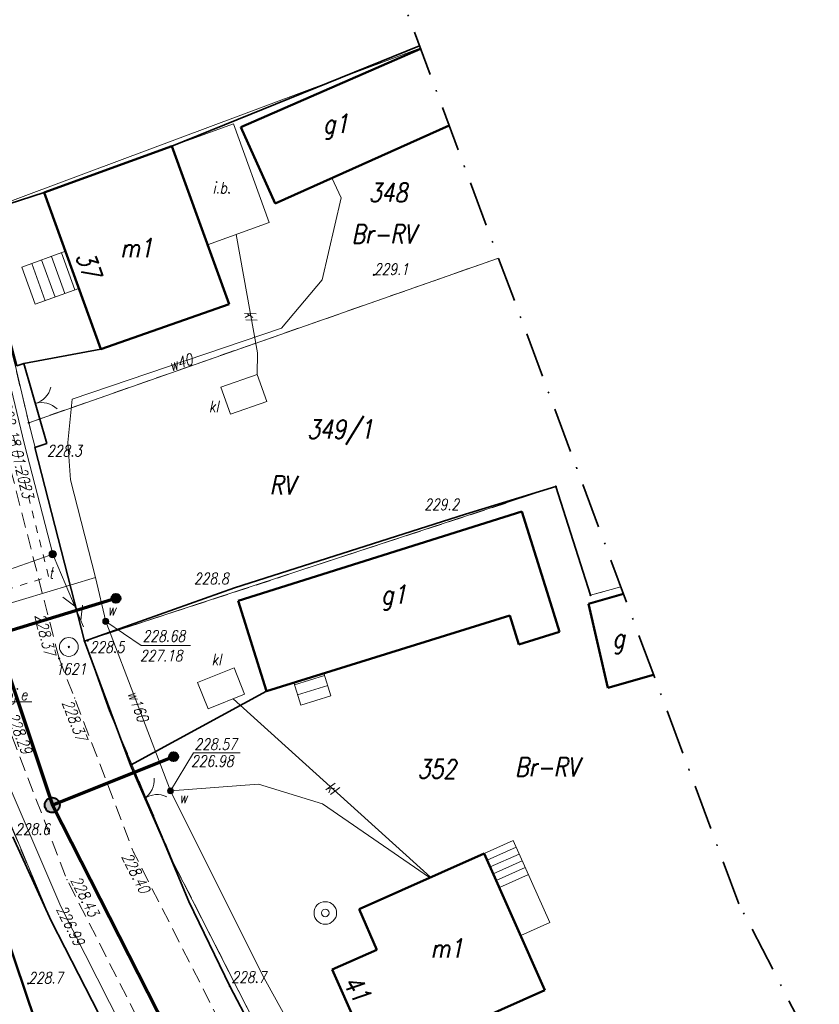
# Model space of a CAD drawing. Header units: millimetres. Extents: x 7436010 to 7436992, y 5663514 to 5666647.
# Tile 8 of 45: x 7436305 to 7436359, y 5663780 to 5663845. Entities that reach past the tile are written whole.
import ezdxf
from ezdxf.enums import TextEntityAlignment as Align

# ---------------------------------------------------------------- set-up
doc = ezdxf.new("R2010")
doc.units = ezdxf.units.MM
doc.header["$PDSIZE"] = 1
for name, pattern in [('1', [0]), ('2_EGBU_A', [0]), ('3', [1, 0.5, -0.5]), ('GAK', [3.5, 2, -0.75, 0, -0.75]), ('GDE', [0]), ('GUZ', [1.5, 1, -0.5]), ('KOU', [1.5, 1, -0.5])]:
    doc.linetypes.add(name, pattern=pattern)
for name, color, linetype, lineweight in [('1 OGRODZENIE', 7, 'BGT', 35), ('13 KOMORA KL', 34, 'Continuous', 18), ('15 PRZEWODY KL', 34, 'Continuous', 18), ('18 LINIE TELEKOMUNIAKCYJNE', 30, 'Continuous', 18), ('2 BRAMY FURTKI', 7, 'Continuous', 18), ('4 JEZDNIA MB', 7, 'KOU', 18), ('41 INNA BUDOWLA', 7, 'Continuous', 18), ('_AA_Kanalizacja grawitacyjna - trasa', 244, 'Continuous', 70), ('_AA_Odcinki boczne grawitacyjne 160mm - trasa', 30, 'Continuous', 70), ('_AA_Studnia kanalizacyjna bet.1000mm - symbol', 24, 'Continuous', 40), ('_AA_Studnia kanalizacyjna PP 600mm - symbol', 24, 'Continuous', 40), ('DZ_USTALONE_GRANICE_L_0', 7, '1', 18), ('Dzialki', 7, 'GDE', 18), ('DZIALKI_SYT-WYS_T_0', 7, 'Continuous', 18), ('EADTD_T_0', 7, 'Continuous', 18), ('EBTPO_L_6', 7, '1', 18), ('EBUOA_T_0', 7, 'Continuous', 18), ('EBUPP_L_0', 7, '1', 50), ('EDZPD_L_1', 7, 'GDE', 18), ('EGBB_E_T_0', 7, 'Continuous', 18), ('EGBB_L_0', 7, '2_EGBU_A', 50), ('EUZOU_T_0', 96, 'Continuous', 18), ('Numery_dzialek', 7, 'Continuous', 18), ('Punkty', 7, 'Continuous', 18), ('PunPOMIAR2', 7, 'Continuous', 18), ('RzedPOMIAR2', 7, 'Continuous', 18), ('SDRPK_L_1', 7, 'KOU', 18), ('SIEC_ENERGETYCZNA_L_0', 1, '3', 18), ('SZNPS_T_0', 7, 'Continuous', 18), ('SZNPS_T_3', 7, 'Continuous', 18), ('SZOPO_L_0', 7, 'BGT', 35), ('SZOPO_T_0', 7, 'Continuous', 18), ('UTTOA_T_0', 7, 'Continuous', 18), ('UTTPA_T_1', 7, 'Continuous', 18), ('UTTPO_L_1', 30, '1', 18), ('UWWOA_T_0', 5, 'Continuous', 18), ('UWWOC_T_0', 5, 'Continuous', 18), ('UWWOO_T_0', 5, 'Continuous', 18), ('UWWPA_T_1', 5, 'Continuous', 18), ('UWWPA_T_3', 5, 'Continuous', 18), ('UWWPO_L_0', 5, '1', 18), ('UWWPO_L_1', 5, '1', 18), ('UŻYTKI LINIE', 96, 'GUZ', 18), ('UŻYTKI OZNACZENIE', 96, 'Continuous', 18), ('WEKTOR SCHODY', 7, 'Continuous', 18), ('WEKTOR WODOCIĄGI wo', 5, 'Continuous', 18), ('WUKOS_T_0', 7, 'Continuous', 18), ('WUKOS_T_1', 7, 'Continuous', 18), ('ZAKRES MAPY', 1, 'GAK', 35)]:
    doc.layers.add(name, color=color, linetype=linetype, lineweight=lineweight)
for name, color, linetype in [('_AA_Studnia kanalizacyjna bet.1000mm - plamki', 255, 'Continuous'), ('_AA_Studnia kanalizacyjna PP 600mm - plamki', 24, 'Continuous'), ('_map', 7, 'Continuous')]:
    doc.layers.add(name, color=color, linetype=linetype)
doc.styles.add('K1_ACAD', font='romans.shx', dxfattribs={"width": 0.8, "oblique": 12})
doc.linetypes.add('BGT', pattern='A,3.75,[133,ltypeshp.shx,S=0.1875,R=0,X=0,Y=0],3.75', length=7.5)

# ---------------------------------------------------------------- blocks, each defined once
blk = doc.blocks.new('GRO')
at = {"linetype": 'Continuous'}
blk.add_circle((0, 0), 0.045, dxfattribs=at)
blk = doc.blocks.new('OSP')
at = {"linetype": 'Continuous'}
for radius in [0.625, 0.045]:
    blk.add_circle((0, 0), radius, dxfattribs=at)
blk = doc.blocks.new('BGB')
at = {"linetype": 'Continuous'}
for centre, start, end in [((-1.5, 0), 359.99955, 60), ((1.5, 0), 120, 180.00045)]:
    blk.add_arc(centre, 1.5, start, end, dxfattribs=at)
blk = doc.blocks.new('UAR')
at = {"linetype": 'Continuous'}
for radius in [0.25, 0.225, 0.2, 0.175, 0.15, 0.125, 0.1, 0.075, 0.05, 0.025, 0.00715]:
    blk.add_circle((0, 0), radius, dxfattribs=at)
blk = doc.blocks.new('SUUS25')
at = {"linetype": 'Continuous'}
for radius in [0.2, 0.175, 0.15, 0.125, 0.1, 0.075, 0.05, 0.025, 0.00715]:
    blk.add_circle((0, 0), radius, dxfattribs=at)
blk = doc.blocks.new('STD')
at = {"linetype": 'Continuous'}
for radius in [0.75, 0.25]:
    blk.add_circle((0, 0), radius, dxfattribs=at)
blk = doc.blocks.new('WSP')
at = {"linetype": 'Continuous'}
blk.add_circle((0, 0), 0.045, dxfattribs=at)
blk = doc.blocks.new('PLT')
at = {"linetype": 'Continuous'}
for p, q in [((0.25, 0), (5.25, 0)), ((3.76605, 0), (2.9, -0.5)), ((3.9, 0.5), (4.76605, 0))]:
    blk.add_line(p, q, dxfattribs=at)
blk = doc.blocks.new('STUDZ')
at = {"layer": '1 OGRODZENIE', "flags": 128}
for points in [[(7436315.584, 5663836.993), (7436332.055, 5663843.662)], [(7436303.253, 5663832.663), (7436302.61, 5663832.36), (7436305.28, 5663822.4), (7436305.73, 5663822.54), (7436307.26, 5663817.23), (7436306.47, 5663816.97), (7436309.78, 5663804.08)], [(7436305.73, 5663822.54), (7436310.859, 5663823.495)], [(7436319.74, 5663807.64), (7436335.12, 5663812.53)], [(7436312.83, 5663795.84), (7436321.875, 5663800.774)]]:
    blk.add_lwpolyline(points, dxfattribs=at)
at = {"layer": '13 KOMORA KL', "flags": 128}
for points in [[(7436318.847, 5663820.975), (7436321.257, 5663821.825)], [(7436321.89, 5663820.03), (7436321.257, 5663821.825)], [(7436319.48, 5663819.18), (7436318.847, 5663820.975)], [(7436319.48, 5663819.18), (7436321.89, 5663820.03)], [(7436317.29, 5663801.33), (7436319.72, 5663802.31)], [(7436319.72, 5663802.31), (7436320.424, 5663800.565)], [(7436317.29, 5663801.33), (7436317.994, 5663799.585)], [(7436317.994, 5663799.585), (7436320.424, 5663800.565)]]:
    blk.add_lwpolyline(points, dxfattribs=at)
at = {"layer": '15 PRZEWODY KL', "flags": 128}
for points in [[(7436321.257, 5663821.825), (7436321.27, 5663823.25), (7436319.853, 5663831.124)], [(7436319.667, 5663800.26), (7436332.79, 5663788.394)]]:
    blk.add_lwpolyline(points, dxfattribs=at)
at = {"layer": '4 JEZDNIA MB', "flags": 128}
for points in [[(7436308.08, 5663802.935), (7436309.11, 5663800.31), (7436313.04, 5663790.05), (7436322.16, 5663772.12), (7436328.76, 5663760.73), (7436340.5, 5663740.65), (7436353.92, 5663717.51)], [(7436304.39, 5663799.2), (7436308.61, 5663788.23), (7436318.02, 5663769.76), (7436324.55, 5663758.74)]]:
    blk.add_lwpolyline(points, dxfattribs=at)
at = {"layer": '41 INNA BUDOWLA', "flags": 128}
for points in [[(7436315.584, 5663836.993), (7436319.684, 5663838.478)], [(7436319.684, 5663838.478), (7436322.058, 5663831.922)], [(7436315.584, 5663836.993), (7436317.958, 5663830.438)], [(7436322.058, 5663831.922), (7436317.958, 5663830.438)]]:
    blk.add_lwpolyline(points, dxfattribs=at)
at = {"layer": '41 INNA BUDOWLA'}
blk.add_lwpolyline([(7436315.584, 5663836.993), (7436315.584, 5663836.993)], dxfattribs=at)
at = {"layer": 'DZ_USTALONE_GRANICE_L_0'}
for p, q in [((7436306.06, 5663818.61), (7436337.311, 5663829.55)), ((7436309.78, 5663804.08), (7436306.06, 5663818.61)), ((7436341.13, 5663814.36), (7436309.78, 5663804.08)), ((7436343.42, 5663807.15), (7436341.13, 5663814.36)), ((7436345.45, 5663807.698), (7436343.42, 5663807.15))]:
    blk.add_line(p, q, dxfattribs=at)
at = {"layer": 'Dzialki'}
for p, q in [((7436337.311, 5663829.55), (7436306.06, 5663818.61)), ((7436306.06, 5663818.61), (7436309.78, 5663804.08)), ((7436309.78, 5663804.08), (7436341.13, 5663814.36)), ((7436341.13, 5663814.36), (7436343.42, 5663807.15)), ((7436343.42, 5663807.15), (7436345.45, 5663807.698))]:
    blk.add_line(p, q, dxfattribs=at)
at = {"layer": 'EBTPO_L_6'}
for p, q in [((7436308.502, 5663830.004), (7436305.605, 5663828.955)), ((7436307.58, 5663829.67), (7436308.474, 5663827.199)), ((7436308.238, 5663829.908), (7436309.133, 5663827.437)), ((7436305.605, 5663828.955), (7436306.5, 5663826.484)), ((7436306.263, 5663829.193), (7436307.158, 5663826.722)), ((7436306.922, 5663829.431), (7436307.816, 5663826.96)), ((7436309.397, 5663827.533), (7436306.5, 5663826.484)), ((7436323.741, 5663801.181), (7436325.743, 5663801.8)), ((7436325.695, 5663801.957), (7436326.157, 5663800.463)), ((7436323.692, 5663801.337), (7436324.155, 5663799.843)), ((7436323.948, 5663800.512), (7436325.95, 5663801.132)), ((7436324.155, 5663799.843), (7436326.157, 5663800.463))]:
    blk.add_line(p, q, dxfattribs=at)
at = {"layer": 'EBUPP_L_0'}
for p, q in [((7436343.29, 5663806.56), (7436345.624, 5663807.23)), ((7436344.59, 5663800.99), (7436343.29, 5663806.56)), ((7436347.625, 5663801.859), (7436344.59, 5663800.99))]:
    blk.add_line(p, q, dxfattribs=at)
at = {"layer": 'EDZPD_L_1'}
for p, q in [((7436302.735, 5663832.544), (7436332.109, 5663843.517)), ((7436306.06, 5663818.61), (7436302.735, 5663832.544)), ((7436311.416, 5663799.459), (7436309.78, 5663804.08)), ((7436315.724, 5663789.291), (7436311.416, 5663799.459)), ((7436302.76, 5663796.82), (7436307.56, 5663785.49)), ((7436324.768, 5663771.514), (7436315.724, 5663789.291)), ((7436307.56, 5663785.49), (7436316.86, 5663767.21))]:
    blk.add_line(p, q, dxfattribs=at)
at = {"layer": 'EGBB_L_0'}
for p, q in [((7436320.173, 5663838.249), (7436332.131, 5663843.458)), ((7436320.173, 5663838.249), (7436322.449, 5663833.18)), ((7436322.449, 5663833.18), (7436334.023, 5663838.378)), ((7436307.087, 5663833.913), (7436315.584, 5663836.993)), ((7436315.584, 5663836.993), (7436319.386, 5663826.495)), ((7436307.087, 5663833.913), (7436310.859, 5663823.495)), ((7436310.859, 5663823.495), (7436319.386, 5663826.495)), ((7436319.988, 5663806.763), (7436338.854, 5663812.705)), ((7436338.854, 5663812.705), (7436340.77, 5663806.637)), ((7436319.988, 5663806.763), (7436321.875, 5663800.774)), ((7436340.77, 5663806.637), (7436341.373, 5663804.717)), ((7436321.875, 5663800.774), (7436338.061, 5663805.784)), ((7436338.061, 5663805.784), (7436338.653, 5663803.874)), ((7436338.653, 5663803.874), (7436341.373, 5663804.717)), ((7436328.031, 5663786.28), (7436336.358, 5663789.98)), ((7436336.358, 5663789.98), (7436340.398, 5663780.894)), ((7436303.45, 5663787.84), (7436306.49, 5663778.84)), ((7436328.031, 5663786.28), (7436329.214, 5663783.561)), ((7436326.235, 5663782.258), (7436329.214, 5663783.561)), ((7436326.235, 5663782.258), (7436327.91, 5663778.509)), ((7436332.011, 5663777.164), (7436340.398, 5663780.894))]:
    blk.add_line(p, q, dxfattribs=at)
at = {"layer": 'PunPOMIAR2'}
for p in [(7436307.26, 5663817.23), (7436335.12, 5663812.53), (7436319.74, 5663807.64), (7436309.11, 5663800.31), (7436313.04, 5663790.05), (7436308.61, 5663788.23)]:
    blk.add_point(p, dxfattribs=at)
at = {"layer": 'SDRPK_L_1'}
blk.add_line((7436308.08, 5663802.935), (7436297.988, 5663842.388), dxfattribs=at)
at = {"layer": 'SIEC_ENERGETYCZNA_L_0'}
for p, q in [((7436305.894, 5663814.312), (7436304.679, 5663819.162)), ((7436307.389, 5663808.389), (7436305.894, 5663814.312)), ((7436296.915, 5663805.041), (7436307.389, 5663808.389))]:
    blk.add_line(p, q, dxfattribs=at)
at = {"layer": 'SIEC_ENERGETYCZNA_L_0', "linetype": 'Continuous', "flags": 128}
blk.add_lwpolyline([(7436302.054, 5663798.892), (7436303.61, 5663800.057), (7436306.267, 5663800.057)], dxfattribs=at)
at = {"layer": 'SZOPO_L_0'}
for p, q in [((7436303.253, 5663832.663), (7436307.087, 5663833.913)), ((7436335.12, 5663812.53), (7436341.13, 5663814.36)), ((7436341.13, 5663814.36), (7436343.42, 5663807.15)), ((7436309.78, 5663804.08), (7436319.74, 5663807.64)), ((7436312.83, 5663795.84), (7436309.78, 5663804.08)), ((7436315.03, 5663790.81), (7436312.83, 5663795.84)), ((7436305, 5663791.08), (7436307.56, 5663785.49)), ((7436315.03, 5663790.81), (7436316.72, 5663786.78)), ((7436316.72, 5663786.78), (7436319.44, 5663781.16)), ((7436307.56, 5663785.49), (7436312.25, 5663776.35)), ((7436319.44, 5663781.16), (7436322.33, 5663775.62))]:
    blk.add_line(p, q, dxfattribs=at)
at = {"layer": 'UTTPO_L_1'}
for p, q in [((7436300.919, 5663837.382), (7436305.78, 5663817.151)), ((7436305.78, 5663817.151), (7436307.663, 5663809.871))]:
    blk.add_line(p, q, dxfattribs=at)
at = {"layer": 'UWWOA_T_0'}
for p, q in [((7436311.186, 5663805.399), (7436313.542, 5663803.798)), ((7436313.542, 5663803.798), (7436316.832, 5663803.798)), ((7436315.492, 5663794.134), (7436317.024, 5663796.669)), ((7436317.024, 5663796.669), (7436320.129, 5663796.669))]:
    blk.add_line(p, q, dxfattribs=at)
at = {"layer": 'UWWPO_L_0'}
for p, q in [((7436308.2, 5663786.45), (7436302.4, 5663799.94)), ((7436313.04, 5663776.89), (7436308.2, 5663786.45))]:
    blk.add_line(p, q, dxfattribs=at)
at = {"layer": 'UŻYTKI LINIE', "flags": 128}
for points in [[(7436291.78, 5664098.98), (7436285.17, 5664074.32), (7436277.728, 5664045.894), (7436275.415, 5664037.05), (7436267.398, 5664006.396), (7436265.736, 5663990.877), (7436266.97, 5663974.93), (7436271.21, 5663959.1), (7436275.289, 5663945.265), (7436279.247, 5663930.759), (7436282.686, 5663916.782), (7436290.253, 5663883.997), (7436291.924, 5663877.505), (7436293.148, 5663871.537), (7436293.303, 5663870.782), (7436298.029, 5663851.349), (7436300.076, 5663842.932), (7436302.735, 5663832.544), (7436306.06, 5663818.61), (7436309.78, 5663804.08), (7436311.416, 5663799.459), (7436315.724, 5663789.291), (7436324.768, 5663771.514)], [(7436306.06, 5663818.61), (7436337.311, 5663829.55)], [(7436309.78, 5663804.08), (7436341.13, 5663814.36), (7436343.42, 5663807.15), (7436345.45, 5663807.698)], [(7436302.274, 5663798.607), (7436302.76, 5663796.82), (7436307.56, 5663785.49), (7436316.86, 5663767.21), (7436317.422, 5663766.243), (7436336.873, 5663732.758), (7436342.68, 5663723.84), (7436350, 5663711.57), (7436355.29, 5663701.42), (7436367.98, 5663667.46), (7436369.06, 5663664.54), (7436373.19, 5663652.22), (7436381.27, 5663622.16), (7436383.53, 5663613.76), (7436383.506, 5663597.844), (7436383.47, 5663577.78), (7436373.7, 5663563.93), (7436361.107, 5663551.356)]]:
    blk.add_lwpolyline(points, dxfattribs=at)
at = {"layer": 'WEKTOR SCHODY', "flags": 128}
for points in [[(7436336.358, 5663789.98), (7436338.286, 5663790.837)], [(7436336.559, 5663789.528), (7436338.487, 5663790.386)], [(7436338.286, 5663790.837), (7436340.714, 5663785.378)], [(7436336.759, 5663789.077), (7436338.688, 5663789.934)], [(7436336.96, 5663788.626), (7436338.888, 5663789.483)], [(7436337.161, 5663788.174), (7436339.089, 5663789.032)], [(7436339.293, 5663788.573), (7436337.365, 5663787.716)], [(7436340.714, 5663785.378), (7436338.786, 5663784.521)]]:
    blk.add_lwpolyline(points, dxfattribs=at)
at = {"layer": 'WEKTOR WODOCIĄGI wo'}
for p, q in [((7436326.839, 5663833.563), (7436326.232, 5663834.879)), ((7436325.589, 5663828.098), (7436326.839, 5663833.563)), ((7436322.881, 5663824.897), (7436325.589, 5663828.098)), ((7436308.955, 5663820.164), (7436322.881, 5663824.897)), ((7436308.662, 5663817.302), (7436308.955, 5663820.164)), ((7436308.847, 5663814.809), (7436308.662, 5663817.302)), ((7436310.513, 5663808.329), (7436308.847, 5663814.809)), ((7436300.903, 5663805.444), (7436310.513, 5663808.329)), ((7436310.513, 5663808.329), (7436311.186, 5663805.399)), ((7436311.186, 5663805.399), (7436315.492, 5663794.134)), ((7436315.492, 5663794.134), (7436321.346, 5663794.58)), ((7436321.346, 5663794.58), (7436325.606, 5663793.275)), ((7436315.492, 5663794.134), (7436321.597, 5663781.931)), ((7436325.606, 5663793.275), (7436332.73, 5663788.368))]:
    blk.add_line(p, q, dxfattribs=at)
at = {"layer": 'WEKTOR WODOCIĄGI wo', "flags": 128}
blk.add_lwpolyline([(7436321.597, 5663781.931), (7436323.114, 5663779.165), (7436326.335, 5663772.442), (7436325.574, 5663772.028), (7436324.98, 5663771.17)], dxfattribs=at)
at = {"layer": 'ZAKRES MAPY', "ltscale": 1.5}
blk.add_lwpolyline([(7436214.315, 5664064.98), (7436222.617, 5664010.816), (7436230.123, 5663943.985), (7436248.646, 5663869.319), (7436257.812, 5663817.454), (7436225.282, 5663809.488), (7436239.132, 5663761.426), (7436291.452, 5663747.945), (7436357.743, 5663551.419), (7436423.009, 5663550.191), (7436426.818, 5663608.651), (7436394.875, 5663706.241), (7436353.301, 5663786.617), (7436324.674, 5663863.48), (7436302.117, 5663964.099), (7436300.945, 5664023.124), (7436335.235, 5664148.259)], dxfattribs=at)
at = {"layer": '18 LINIE TELEKOMUNIAKCYJNE'}
for rotation in [199.3797684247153, 293.0289516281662]:
    blk.add_blockref('PLT', (7436307.663, 5663809.871), dxfattribs=dict(at, rotation=rotation))
at = {"layer": '2 BRAMY FURTKI', "rotation": 286.0735741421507}
blk.add_blockref('BGB', (7436306.495, 5663819.885), dxfattribs=at)
at = {"layer": 'Punkty'}
for p in [(7436306.06, 5663818.61), (7436341.13, 5663814.36), (7436343.42, 5663807.15), (7436309.78, 5663804.08)]:
    blk.add_blockref('GRO', p, dxfattribs=at)
at = {"layer": 'SZNPS_T_0', "rotation": 0.0625818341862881}
blk.add_blockref('OSP', (7436308.73, 5663803.7), dxfattribs=at)
at = {"layer": 'SZOPO_T_0', "rotation": 304.2408115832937}
blk.add_blockref('BGB', (7436313.761, 5663793.63), dxfattribs=at)
at = {"layer": 'UTTPA_T_1'}
blk.add_blockref('UAR', (7436307.663, 5663809.871), dxfattribs=at)
at = {"layer": 'UWWPA_T_1'}
for p in [(7436311.186, 5663805.399), (7436315.492, 5663794.134)]:
    blk.add_blockref('SUUS25', p, dxfattribs=at)
at = {"layer": 'UWWPA_T_3'}
blk.add_blockref('STD', (7436325.788, 5663786.018), dxfattribs=at)
at = {"layer": 'WUKOS_T_0'}
for p in [(7436329.027, 5663828.441), (7436309.989, 5663804.13), (7436308.08, 5663802.935), (7436306.03, 5663781.33), (7436319.44, 5663781.16)]:
    blk.add_blockref('WSP', p, dxfattribs=at)
at = {"layer": '13 KOMORA KL', "style": 'K1_ACAD', "oblique": 12, "width": 0.8}
for p in [(7436318.051, 5663819.314), (7436318.229, 5663802.492)]:
    blk.add_text('kl', height=0.75, rotation=0.06247, dxfattribs=at).set_placement(p)
at = {"layer": '15 PRZEWODY KL', "style": 'K1_ACAD', "oblique": 12, "width": 0.8}
for rotation, p in [(280.2007, (7436320.824, 5663825.727)), (317.88127, (7436326.228, 5663794.327))]:
    blk.add_text('kl', height=0.75, rotation=rotation, dxfattribs=at).set_placement(p, align=Align.MIDDLE)
at = {"layer": '41 INNA BUDOWLA', "style": 'K1_ACAD', "oblique": 12, "width": 0.8}
blk.add_text('i.b.', height=0.75, dxfattribs=at).set_placement((7436318.299, 5663833.858))
at = {"layer": 'DZIALKI_SYT-WYS_T_0', "style": 'K1_ACAD', "oblique": 12, "width": 0.8}
for s, p in [('348', (7436329.963, 5663833.908)), ('352', (7436333.2, 5663795.591))]:
    blk.add_text(s, height=1.25, dxfattribs=at).set_placement(p, align=Align.MIDDLE)
at = {"layer": 'EADTD_T_0', "style": 'K1_ACAD', "oblique": 12, "width": 0.8}
for s, rotation, p in [('37', 289.71164, (7436309.465, 5663828.896)), ('41', 301.29463, (7436327.36, 5663780.661))]:
    blk.add_text(s, height=1.25, rotation=rotation, dxfattribs=at).set_placement(p, align=Align.CENTER)
at = {"layer": 'EBUOA_T_0', "style": 'K1_ACAD', "oblique": 12, "width": 0.8}
blk.add_text('g', height=1.25, dxfattribs=at).set_placement((7436345.291, 5663804.082), align=Align.MIDDLE)
at = {"layer": 'EGBB_E_T_0', "style": 'K1_ACAD', "oblique": 12, "width": 0.8}
for s, p in [('g1', (7436326.472, 5663838.282)), ('m1', (7436313.229, 5663830.224)), ('g1', (7436330.337, 5663806.978)), ('m1', (7436333.873, 5663783.665))]:
    blk.add_text(s, height=1.25, dxfattribs=at).set_placement(p, align=Align.MIDDLE)
at = {"layer": 'EUZOU_T_0', "style": 'K1_ACAD', "oblique": 12, "width": 0.8}
blk.add_text('Br-RV', height=1.25, dxfattribs=at).set_placement((7436329.656, 5663831.154), align=Align.MIDDLE)
at = {"layer": 'Numery_dzialek', "style": 'K1_ACAD', "oblique": 12, "width": 0.8}
blk.add_text('349/1', height=1.25, dxfattribs=at).set_placement((7436324.578, 5663818.796), align=Align.TOP_LEFT)
at = {"layer": 'RzedPOMIAR2', "style": 'K1_ACAD', "oblique": 12, "width": 0.8}
for s, p in [('228.3', (7436307.281, 5663816.367)), ('229.2', (7436332.37, 5663812.797)), ('228.8', (7436317.051, 5663807.871))]:
    blk.add_text(s, height=0.75, dxfattribs=at).set_placement(p)
for s, rotation, p in [('228.37', 290.95889, (7436308.268, 5663800.003)), ('228.29', 291.04101, (7436304.611, 5663799.149)), ('228.40', 297.09299, (7436312.213, 5663789.764)), ('228.43', 296.9977, (7436308.824, 5663788.21))]:
    blk.add_text(s, height=0.75, rotation=rotation, dxfattribs=at).set_placement(p)
at = {"layer": 'SIEC_ENERGETYCZNA_L_0', "style": 'K1_ACAD', "oblique": 12, "width": 0.8}
blk.add_text('proj. eS 141/2022 18.01.2023', height=0.75, rotation=283.58943, dxfattribs=at).set_placement((7436302.661, 5663825.999))
blk.add_text('proj.e', height=0.75, dxfattribs=at).set_placement((7436303.681, 5663800.909), align=Align.TOP_LEFT)
at = {"layer": 'SZNPS_T_3', "style": 'K1_ACAD', "oblique": 12, "width": 0.8}
blk.add_text('1621', height=0.75, rotation=0.06272, dxfattribs=at).set_placement((7436307.847, 5663801.859))
at = {"layer": 'UTTOA_T_0', "style": 'K1_ACAD', "oblique": 12, "width": 0.8}
blk.add_text('t', height=0.75, dxfattribs=at).set_placement((7436307.403, 5663808.248))
at = {"layer": 'UWWOA_T_0', "style": 'K1_ACAD', "oblique": 12, "width": 0.8}
for p in [(7436311.296, 5663805.796), (7436316.061, 5663793.309)]:
    blk.add_text('w', height=0.75, dxfattribs=at).set_placement(p)
for s, p in [('228.68', (7436313.643, 5663804.802)), ('227.18', (7436313.462, 5663803.498)), ('228.57', (7436317.087, 5663797.611)), ('226.98', (7436316.862, 5663796.49))]:
    blk.add_text(s, height=0.75, dxfattribs=at).set_placement(p, align=Align.TOP_LEFT)
at = {"layer": 'UWWOC_T_0', "style": 'K1_ACAD', "oblique": 12, "width": 0.8}
blk.add_text('226.99', height=0.75, rotation=296.85201, dxfattribs=at).set_placement((7436308.2, 5663786.45), align=Align.MIDDLE_LEFT)
at = {"layer": 'UWWOO_T_0', "style": 'K1_ACAD', "oblique": 12, "width": 0.8}
for s, rotation, p in [('w40', 18.77083, (7436316.178, 5663822.619)), ('w160', 290.91832, (7436313.339, 5663799.767))]:
    blk.add_text(s, height=0.75, rotation=rotation, dxfattribs=at).set_placement(p, align=Align.MIDDLE)
at = {"layer": 'UŻYTKI OZNACZENIE', "style": 'K1_ACAD', "oblique": 12, "width": 0.8}
for s, p in [('RV', (7436322.092, 5663815.087)), ('Br-RV', (7436338.408, 5663796.347))]:
    blk.add_text(s, height=1.25, dxfattribs=at).set_placement(p, align=Align.TOP_LEFT)
at = {"layer": 'WUKOS_T_1', "style": 'K1_ACAD', "oblique": 12, "width": 0.8}
for s, p in [('229.1', (7436329.027, 5663828.441)), ('228.6', (7436305.159, 5663791.216)), ('228.7', (7436306.03, 5663781.33)), ('228.7', (7436319.547, 5663781.382))]:
    blk.add_text(s, height=0.75, dxfattribs=at).set_placement(p)
blk.add_text('228.37', height=0.75, rotation=284.26184, dxfattribs=at).set_placement((7436307.866, 5663803.235), align=Align.TOP_RIGHT)
blk.add_text('228.5', height=0.75, dxfattribs=at).set_placement((7436310.119, 5663804.069), align=Align.TOP_LEFT)

msp = doc.modelspace()

# ---------------------------------------------------------------- hatches: boundary and pattern name
at = {"layer": '_AA_Studnia kanalizacyjna bet.1000mm - plamki', "linetype": 'Continuous'}
h = msp.add_hatch(color=256, dxfattribs=at)
edge = h.paths.add_edge_path()
edge.add_arc((7436307.63, 5663793.188), 0.5, 0, 360)
at = {"layer": '_AA_Studnia kanalizacyjna PP 600mm - plamki', "linetype": 'Continuous'}
h = msp.add_hatch(color=30, dxfattribs=at)
edge = h.paths.add_edge_path()
edge.add_arc((7436311.861, 5663806.929), 0.3, 0, 360)
h = msp.add_hatch(color=30, dxfattribs=at)
edge = h.paths.add_edge_path()
edge.add_arc((7436315.694, 5663796.403), 0.3, 0, 360)

# ---------------------------------------------------------------- linework, layer by layer
at = {"layer": '_AA_Kanalizacja grawitacyjna - trasa'}
msp.add_lwpolyline([(7436291.293, 5663853.5), (7436295.498, 5663836.543), (7436297.14, 5663830.184), (7436303.857, 5663804.49), (7436307.643, 5663793.189), (7436322.2, 5663764.572), (7436333.516, 5663741.626), (7436339.623, 5663731.528), (7436351.639, 5663710.557), (7436354.217, 5663705.638)], dxfattribs=at)
at = {"layer": '_AA_Odcinki boczne grawitacyjne 160mm - trasa', "linetype": 'Continuous'}
for points in [[(7436311.861, 5663806.929), (7436303.857, 5663804.49)], [(7436315.694, 5663796.403), (7436307.643, 5663793.189)]]:
    msp.add_lwpolyline(points, dxfattribs=at)
at = {"layer": '_AA_Studnia kanalizacyjna bet.1000mm - symbol', "linetype": 'Continuous'}
msp.add_circle((7436307.63, 5663793.188), 0.5, dxfattribs=at)
at = {"layer": '_AA_Studnia kanalizacyjna PP 600mm - symbol', "color": 30, "linetype": 'Continuous'}
for centre in [(7436311.861, 5663806.929), (7436315.694, 5663796.403)]:
    msp.add_circle(centre, 0.3, dxfattribs=at)
at = {"layer": 'UWWPO_L_1', "linetype": '1'}
for p, q in [((7436326.839, 5663833.563), (7436326.232, 5663834.879)), ((7436325.589, 5663828.098), (7436326.839, 5663833.563)), ((7436322.881, 5663824.897), (7436325.589, 5663828.098)), ((7436308.955, 5663820.164), (7436322.881, 5663824.897)), ((7436308.662, 5663817.302), (7436308.955, 5663820.164)), ((7436308.847, 5663814.809), (7436308.662, 5663817.302)), ((7436310.513, 5663808.329), (7436308.847, 5663814.809)), ((7436300.903, 5663805.444), (7436310.513, 5663808.329)), ((7436310.513, 5663808.329), (7436311.186, 5663805.399)), ((7436311.186, 5663805.399), (7436315.492, 5663794.134)), ((7436315.492, 5663794.134), (7436321.346, 5663794.58)), ((7436321.346, 5663794.58), (7436325.606, 5663793.275)), ((7436315.492, 5663794.134), (7436321.597, 5663781.931)), ((7436325.606, 5663793.275), (7436332.73, 5663788.368))]:
    msp.add_line(p, q, dxfattribs=at)

# ---------------------------------------------------------------- block references
at = {"layer": '_map'}
msp.add_blockref('STUDZ', (0, 0), dxfattribs=at)

doc.saveas('drawing.dxf')
